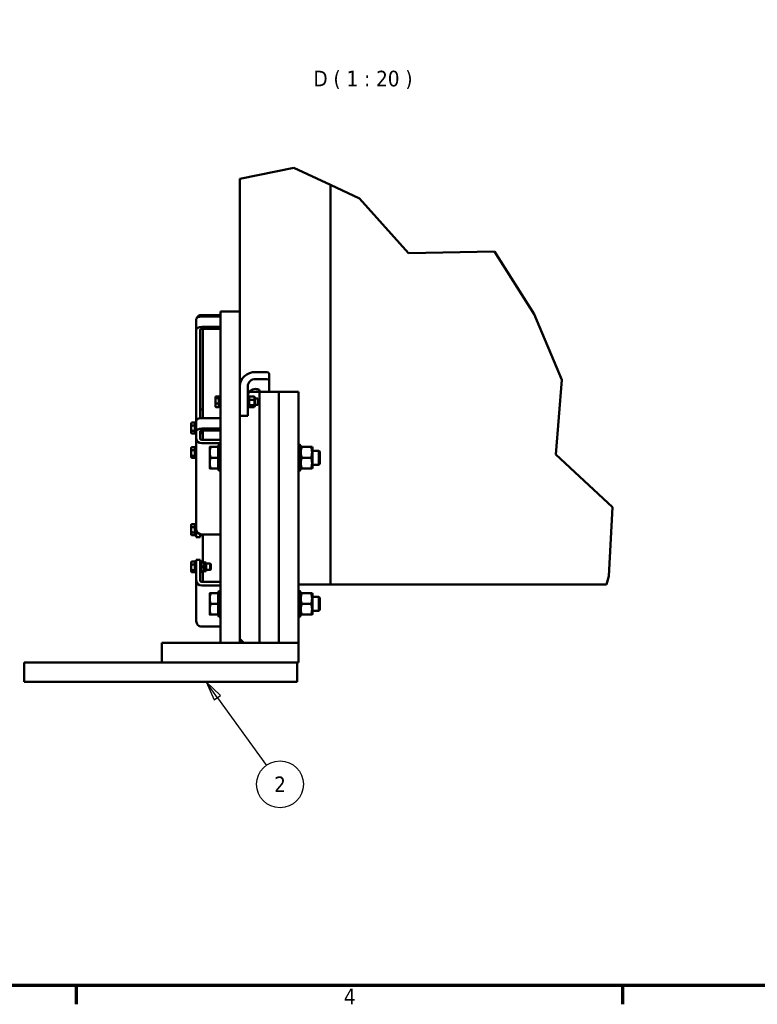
# Model space of a CAD drawing. Header units: millimetres. Extents: x 0 to 63075, y 0 to 44550.
# Tile 17 of 37: x 41507 to 48602, y 1320 to 10791. Entities that reach past the tile are written whole.
import ezdxf

# ---------------------------------------------------------------- set-up
doc = ezdxf.new("R2010")
doc.units = ezdxf.units.MM
doc.header["$LTSCALE"] = 75
for name, color, linetype, lineweight in [('Border (ISO)', 7, 'Continuous', 70), ('Break Line (ISO)', 7, 'Continuous', 50), ('Symbol (ISO)', 7, 'Continuous', 25), ('Visible (ISO)', 7, 'Continuous', 50)]:
    doc.layers.add(name, color=color, linetype=linetype, lineweight=lineweight)
doc.styles.add('Label Text (ISO)', font='tahoma.ttf')

# ---------------------------------------------------------------- blocks, each defined once
blk = doc.blocks.new('Borders Default Border')
at = {"layer": 'Border (ISO)'}
for p, q in [((560.6666564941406, 20), (560.6666564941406, 17.59999990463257)), ((630.7500076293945, 20), (630.7500076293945, 17.59999990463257))]:
    blk.add_line(p, q, dxfattribs=at)
at = {"layer": 'Border (ISO)', "flags": 128}
blk.add_lwpolyline([(20, 20), (20, 574.000015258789), (820.999984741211, 574.000015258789), (820.999984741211, 20), (20, 20)], dxfattribs=at)
at = {"layer": 'Border (ISO)', "insert": (595.0107282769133, 17.59999997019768), "char_height": 2.000000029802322, "attachment_point": 7, "style": 'Label Text (ISO)'}
blk.add_mtext('4', dxfattribs=at)
blk = doc.blocks.new('Balloon2')
at = {"layer": 'Symbol (ISO)'}
for p, q in [((578.7887012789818, 56.9288600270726), (577.3250460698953, 58.95560950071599)), ((579.1940511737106, 57.22159106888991), (577.3250460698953, 58.95560950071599)), ((577.3250460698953, 58.95560950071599), (578.3833513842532, 56.63612898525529)), ((578.3833513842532, 56.63612898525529), (579.1940511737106, 57.22159106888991)), ((578.7887012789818, 56.9288600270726), (585.0623803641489, 48.24158470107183))]:
    blk.add_line(p, q, dxfattribs=at)
at = {"layer": 'Symbol (ISO)', "flags": 128}
blk.add_lwpolyline([(579.1940689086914, 57.22158908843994), (577.3250579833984, 58.9556074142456), (578.3833694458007, 56.63612842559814), (579.1940689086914, 57.22158908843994)], dxfattribs=at)
at = {"layer": 'Symbol (ISO)'}
blk.add_circle((586.8122691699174, 45.81848246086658), 3.000000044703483, dxfattribs=at)
blk.add_solid([(579.1940689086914, 57.22158908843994), (577.3250579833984, 58.9556074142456), (578.3833694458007, 56.63612842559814), (579.1940689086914, 57.22158908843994)], dxfattribs=at)
at = {"layer": 'Symbol (ISO)', "insert": (586.8122691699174, 45.81848246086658), "char_height": 2.000000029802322, "attachment_point": 5, "style": 'Label Text (ISO)'}
blk.add_mtext('2', dxfattribs=at)

msp = doc.modelspace()

# ---------------------------------------------------------------- linework, layer by layer
at = {"layer": 'Break Line (ISO)'}
for p, q in [((44145.40105306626, 9366.028116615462), (43625.68241572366, 9260.190972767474)), ((44495.68241572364, 9201.887869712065), (44145.40105306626, 9366.02811661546)), ((44774.92113262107, 9071.037882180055), (44495.68241572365, 9201.88786971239)), ((45247.3685109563, 8546.979202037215), (44774.9211326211, 9071.037882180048)), ((46073.6722997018, 8562.212049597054), (45247.36851095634, 8546.97920203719)), ((46455.08874298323, 7958.051430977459), (46073.6722997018, 8562.212049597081)), ((46720.87262014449, 7325.694728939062), (46455.08874298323, 7958.051430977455)), ((46664.69727258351, 6607.939788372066), (46720.87262014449, 7325.694728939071)), ((47209.11238440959, 6101.272730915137), (46664.69727258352, 6607.939788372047)), ((47173.33483041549, 5438.9605012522), (47209.11238440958, 6101.27273091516)), ((47151.93913865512, 5357.127612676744), (47173.33483041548, 5438.960501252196))]:
    msp.add_line(p, q, dxfattribs=at)
at = {"layer": 'Visible (ISO)'}
for p, q in [((43625.68241572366, 9260.19097276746), (43625.68241572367, 7984.170712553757)), ((44495.68241572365, 9201.887869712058), (44495.68241572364, 5357.127612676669)), ((44495.68241572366, 5357.127612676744), (44495.68241572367, 9201.887869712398)), ((43438.18241572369, 7909.170712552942), (43438.18241572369, 7984.170712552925)), ((43625.68241572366, 7984.170712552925), (43438.18241572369, 7984.170712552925)), ((43625.68241572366, 7984.170712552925), (43625.68241572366, 7909.170712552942)), ((43205.68241572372, 7910.0675574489), (43205.68241572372, 7809.39210425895)), ((43258.18241572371, 7950.509843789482), (43438.18241572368, 7950.509843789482)), ((43258.18241572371, 7936.317557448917), (43438.18241572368, 7936.317557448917)), ((43438.18241572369, 7909.170712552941), (43438.18241572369, 4796.670712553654)), ((43625.68241572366, 7909.170712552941), (43625.68241572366, 4796.670712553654)), ((43205.68241572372, 7809.39210425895), (43205.68241572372, 6932.541382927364)), ((43243.18241572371, 6957.697147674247), (43243.18241572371, 7809.39210425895)), ((43438.18241572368, 7835.642104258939), (43258.18241572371, 7835.642104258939)), ((43438.18241572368, 7816.892104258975), (43258.18241572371, 7816.892104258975)), ((43269.4324157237, 7802.225208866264), (43269.4324157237, 7815.951161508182)), ((43269.4324157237, 6958.791382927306), (43269.4324157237, 7802.225208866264)), ((43775.68241572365, 7402.04232391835), (43869.43241572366, 7402.04232391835)), ((43869.43241572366, 7334.0692398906), (43775.68241572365, 7334.0692398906)), ((43906.93241572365, 7318.221055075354), (43906.93241572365, 7386.194139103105)), ((43906.93241572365, 7318.221055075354), (43906.93241572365, 7212.7411041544)), ((43700.68241572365, 7096.163445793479), (43700.68241572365, 7266.096155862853)), ((43716.48324820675, 7212.741104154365), (43813.18241572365, 7212.741104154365)), ((43813.18241572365, 7212.741104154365), (43813.18241572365, 7156.491104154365)), ((43813.18241572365, 7156.491104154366), (43813.18241572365, 7212.741104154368)), ((43813.18241572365, 7212.741104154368), (44000.68241572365, 7212.741104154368)), ((44000.68241572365, 7212.741104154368), (44000.68241572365, 7156.491104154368)), ((44000.68241572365, 7156.491104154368), (44000.68241572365, 7212.741104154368)), ((44000.68241572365, 7212.741104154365), (44188.18241572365, 7212.741104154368)), ((44188.18241572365, 7212.741104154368), (44188.18241572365, 7156.491104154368)), ((43389.4320407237, 7161.591975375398), (43391.11729875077, 7164.510927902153)), ((43389.4320407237, 7161.591975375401), (43389.4320407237, 7158.850828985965)), ((43389.4320407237, 7158.850828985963), (43389.4320407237, 7124.327673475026)), ((43389.4320407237, 7124.327673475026), (43389.4320407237, 7082.068819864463)), ((43423.9320407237, 7167.77998145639), (43393.45127861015, 7167.77998145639)), ((43423.9320407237, 7149.921676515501), (43393.45127861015, 7149.921676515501)), ((43423.9320407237, 7167.77998145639), (43423.9320407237, 7149.921676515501)), ((43423.9320407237, 7158.760725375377), (43426.93241572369, 7158.760725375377)), ((43423.9320407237, 7149.921676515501), (43423.9320407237, 7098.733670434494)), ((43426.93241572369, 7170.029475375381), (43429.7449157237, 7172.841975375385)), ((43426.93241572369, 7063.154475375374), (43426.93241572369, 7170.029475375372)), ((43429.7449157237, 7172.841975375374), (43429.7449157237, 7060.341975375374)), ((43429.7449157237, 7172.841975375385), (43438.18241572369, 7172.841975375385)), ((43709.11991572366, 7172.841975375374), (43700.68241572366, 7172.841975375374)), ((43709.11991572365, 7060.341975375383), (43709.11991572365, 7172.841975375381)), ((43711.93241572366, 7170.029475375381), (43709.11991572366, 7172.841975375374)), ((43711.93241572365, 7170.029475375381), (43711.93241572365, 7063.154475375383)), ((43711.93241572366, 7158.779475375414), (43715.22233509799, 7164.47778288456)), ((43717.57545124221, 7167.762951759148), (43761.78938020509, 7167.762951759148)), ((43717.57545124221, 7134.357720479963), (43761.78938020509, 7134.357720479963)), ((43767.43241572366, 7158.779475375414), (43764.14249634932, 7164.47778288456)), ((43767.43241572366, 7074.404475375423), (43767.43241572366, 7158.779475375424)), ((43767.43241572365, 7146.591975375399), (43797.3311657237, 7146.591975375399)), ((43797.3311657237, 7086.5919753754), (43797.3311657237, 7146.5919753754)), ((43801.9324157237, 7141.991100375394), (43797.3311657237, 7146.591975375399)), ((43801.9324157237, 7141.991100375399), (43801.9324157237, 7091.192850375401)), ((43813.18241572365, 7156.491104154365), (43813.18241572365, 4796.670712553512)), ((43813.18241572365, 4796.670712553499), (43813.18241572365, 7156.491104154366)), ((44000.68241572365, 7156.491104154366), (44000.68241572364, 4796.670712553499)), ((44000.68241572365, 4796.670712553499), (44000.68241572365, 7156.491104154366)), ((44188.18241572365, 7156.491104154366), (44188.18241572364, 4796.670712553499)), ((43258.18241572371, 7042.408891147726), (43269.43241572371, 7042.408891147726)), ((43389.4320407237, 7082.068819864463), (43389.4320407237, 7071.591975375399)), ((43389.4320407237, 7071.591975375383), (43391.11729875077, 7068.673022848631)), ((43423.9320407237, 7098.733670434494), (43393.45127861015, 7098.733670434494)), ((43423.9320407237, 7065.403969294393), (43393.45127861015, 7065.403969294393)), ((43423.9320407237, 7098.733670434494), (43423.9320407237, 7065.403969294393)), ((43423.9320407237, 7074.423225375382), (43426.93241572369, 7074.423225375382)), ((43426.93241572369, 7063.154475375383), (43429.7449157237, 7060.341975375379)), ((43429.7449157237, 7060.341975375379), (43438.18241572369, 7060.341975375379)), ((43700.68241572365, 7096.163445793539), (43700.68241572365, 7046.328718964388)), ((43709.11991572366, 7060.341975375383), (43700.68241572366, 7060.341975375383)), ((43700.68241572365, 7046.328718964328), (43700.68241572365, 6982.935979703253)), ((43711.93241572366, 7063.154475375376), (43709.11991572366, 7060.341975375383)), ((43711.93241572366, 7074.404475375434), (43715.22233509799, 7068.706167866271)), ((43717.57545124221, 7083.186744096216), (43761.78938020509, 7083.186744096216)), ((43717.57545124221, 7065.420998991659), (43761.78938020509, 7065.420998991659)), ((43767.43241572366, 7074.404475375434), (43764.14249634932, 7068.706167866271)), ((43767.43241572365, 7086.591975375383), (43797.3311657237, 7086.591975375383)), ((43801.9324157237, 7091.19285037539), (43797.3311657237, 7086.591975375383)), ((43156.93204072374, 6908.167330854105), (43160.70023888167, 6914.694041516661)), ((43191.43204072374, 6915.123159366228), (43160.95127861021, 6915.123159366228)), ((43191.43204072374, 6915.123159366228), (43191.43204072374, 6888.478977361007)), ((43194.43241572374, 6916.604830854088), (43197.24491572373, 6919.41733085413)), ((43194.43241572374, 6809.729830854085), (43194.43241572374, 6916.604830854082)), ((43197.24491572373, 6919.417330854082), (43197.24491572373, 6806.917330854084)), ((43197.24491572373, 6919.41733085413), (43205.68241572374, 6919.41733085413)), ((43205.6824157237, 6932.541382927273), (43205.6824157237, 6831.865929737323)), ((43258.1824157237, 6958.791382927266), (43438.18241572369, 6958.791382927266)), ((43700.68241572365, 6979.422521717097), (43625.68241572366, 6979.422521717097)), ((43700.68241572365, 6982.935979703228), (43700.68241572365, 6979.422521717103)), ((43156.93204072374, 6908.167330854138), (43156.93204072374, 6901.801068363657)), ((43156.93204072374, 6901.801068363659), (43156.93204072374, 6862.501063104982)), ((43156.93204072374, 6862.501063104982), (43156.93204072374, 6823.867325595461)), ((43156.93204072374, 6823.867325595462), (43156.93204072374, 6818.167330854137)), ((43191.43204072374, 6888.478977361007), (43160.95127861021, 6888.478977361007)), ((43191.43204072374, 6836.523148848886), (43160.95127861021, 6836.523148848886)), ((43191.43204072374, 6905.336080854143), (43194.43241572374, 6905.336080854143)), ((43191.43204072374, 6888.478977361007), (43191.43204072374, 6836.523148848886)), ((43191.43204072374, 6836.523148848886), (43191.43204072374, 6811.211502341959)), ((43191.43204072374, 6820.998580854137), (43194.43241572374, 6820.998580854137)), ((43205.6824157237, 6803.740929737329), (43205.6824157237, 6831.865929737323)), ((43243.1824157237, 6831.865929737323), (43243.1824157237, 6803.740929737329)), ((43251.61991572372, 6806.917330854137), (43251.61991572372, 6838.610067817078)), ((43254.43241572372, 6839.127773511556), (43254.43241572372, 6809.729830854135)), ((43254.43241572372, 6820.979830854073), (43256.06388149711, 6818.154049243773)), ((43438.18241572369, 6858.115929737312), (43258.1824157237, 6858.115929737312)), ((43438.18241572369, 6839.365929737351), (43258.1824157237, 6839.365929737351)), ((43269.4324157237, 6748.899596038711), (43269.4324157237, 6839.365929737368)), ((43156.93204072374, 6818.167330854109), (43160.70023888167, 6811.640620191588)), ((43191.43204072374, 6811.211502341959), (43160.95127861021, 6811.211502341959)), ((43194.43241572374, 6809.729830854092), (43197.24491572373, 6806.917330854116)), ((43197.24491572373, 6806.917330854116), (43205.68241572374, 6806.917330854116)), ((43205.6824157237, 6803.74092973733), (43205.6824157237, 6778.127953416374)), ((43205.6824157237, 6761.889977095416), (43205.6824157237, 6778.127953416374)), ((43205.6824157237, 5886.264977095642), (43205.6824157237, 6761.889977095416)), ((43251.61991572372, 6806.917330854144), (43243.18241572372, 6806.917330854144)), ((43243.1824157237, 6778.127953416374), (43243.1824157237, 6803.74092973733)), ((43243.1824157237, 6778.127953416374), (43243.1824157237, 6761.889977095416)), ((43254.43241572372, 6809.729830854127), (43251.61991572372, 6806.917330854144)), ((43258.1824157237, 6748.899596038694), (43438.18241572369, 6748.899596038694)), ((43260.07545124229, 6817.549520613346), (43269.4324157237, 6817.549520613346)), ((43156.9320407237, 6673.975132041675), (43159.07258887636, 6677.682670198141)), ((43156.9320407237, 6673.975132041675), (43156.9320407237, 6664.675881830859)), ((43156.9320407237, 6664.675881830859), (43156.9320407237, 6623.101208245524)), ((43191.4320407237, 6680.49208095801), (43160.95127861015, 6680.49208095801)), ((43191.4320407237, 6648.859682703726), (43160.95127861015, 6648.859682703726)), ((43191.4320407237, 6680.49208095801), (43191.4320407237, 6648.859682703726)), ((43191.4320407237, 6671.143882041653), (43194.43241572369, 6671.143882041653)), ((43191.4320407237, 6648.859682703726), (43191.4320407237, 6597.342733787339)), ((43194.43241572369, 6682.412632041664), (43197.24491572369, 6685.225132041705)), ((43194.43241572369, 6575.5376320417), (43194.43241572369, 6682.4126320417)), ((43197.24491572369, 6685.2251320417), (43197.24491572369, 6572.7251320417)), ((43197.24491572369, 6685.225132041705), (43205.68241572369, 6685.225132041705)), ((43438.18241572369, 6716.423643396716), (43258.1824157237, 6716.423643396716)), ((43335.0570407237, 6681.045712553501), (43335.0570407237, 6629.483212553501)), ((43416.4320407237, 6681.045712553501), (43344.26779421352, 6681.045712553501)), ((43416.4320407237, 6681.045712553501), (43416.4320407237, 6577.920712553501)), ((43416.4320407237, 6673.751962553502), (43419.4324157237, 6673.751962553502)), ((43419.4324157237, 6696.983212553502), (43424.1199157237, 6701.6707125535)), ((43419.4324157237, 6458.858212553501), (43419.4324157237, 6696.983212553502)), ((43424.1199157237, 6701.6707125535), (43424.1199157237, 6454.170712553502)), ((43424.1199157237, 6701.6707125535), (43438.18241572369, 6701.6707125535)), ((44202.24491572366, 6701.6707125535), (44188.18241572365, 6701.6707125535)), ((44202.24491572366, 6454.170712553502), (44202.24491572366, 6701.6707125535)), ((44206.93241572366, 6696.983212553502), (44202.24491572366, 6701.6707125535)), ((44206.93241572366, 6696.983212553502), (44206.93241572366, 6458.858212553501)), ((44206.93241572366, 6673.733212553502), (44211.15428956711, 6681.045712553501)), ((44220.36504305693, 6681.045712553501), (44309.74978839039, 6681.045712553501)), ((44323.18241572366, 6673.733212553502), (44318.96054188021, 6681.045712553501)), ((44323.18241572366, 6482.1082125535), (44323.18241572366, 6673.733212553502)), ((44323.18241572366, 6645.420712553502), (44385.2302907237, 6645.420712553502)), ((44385.2302907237, 6510.420712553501), (44385.2302907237, 6645.420712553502)), ((44394.4324157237, 6636.218962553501), (44385.2302907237, 6645.420712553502)), ((44394.4324157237, 6636.218962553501), (44394.4324157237, 6519.622462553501)), ((43156.9320407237, 6623.101208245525), (43156.9320407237, 6587.40045845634)), ((43156.9320407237, 6587.40045845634), (43156.9320407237, 6583.975132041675)), ((43156.93204072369, 6583.975132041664), (43159.07258887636, 6580.267593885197)), ((43191.4320407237, 6597.342733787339), (43160.95127861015, 6597.342733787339)), ((43191.4320407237, 6577.458183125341), (43160.95127861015, 6577.458183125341)), ((43191.4320407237, 6597.342733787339), (43191.4320407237, 6577.458183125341)), ((43191.4320407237, 6586.806382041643), (43194.43241572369, 6586.806382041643)), ((43194.43241572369, 6575.537632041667), (43197.24491572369, 6572.725132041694)), ((43197.24491572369, 6572.725132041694), (43205.68241572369, 6572.725132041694)), ((43335.0570407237, 6629.483212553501), (43335.0570407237, 6526.358212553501)), ((43416.4320407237, 6577.920712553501), (43344.26779421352, 6577.920712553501)), ((43416.4320407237, 6577.920712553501), (43416.4320407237, 6474.795712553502)), ((44220.36504305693, 6577.920712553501), (44309.74978839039, 6577.920712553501)), ((43335.0570407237, 6526.358212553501), (43335.0570407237, 6474.795712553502)), ((43416.4320407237, 6474.795712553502), (43344.26779421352, 6474.795712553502)), ((43416.4320407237, 6482.089462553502), (43419.4324157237, 6482.089462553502)), ((43419.4324157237, 6458.858212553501), (43424.1199157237, 6454.170712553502)), ((43424.1199157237, 6454.170712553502), (43438.18241572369, 6454.170712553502)), ((44202.24491572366, 6454.170712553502), (44188.18241572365, 6454.170712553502)), ((44206.93241572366, 6458.858212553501), (44202.24491572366, 6454.170712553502)), ((44206.93241572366, 6482.1082125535), (44211.15428956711, 6474.795712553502)), ((44220.36504305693, 6474.795712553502), (44309.74978839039, 6474.795712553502)), ((44323.18241572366, 6482.1082125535), (44318.96054188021, 6474.795712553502)), ((44323.18241572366, 6510.420712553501), (44385.2302907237, 6510.420712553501)), ((44394.4324157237, 6519.622462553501), (44385.2302907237, 6510.420712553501)), ((43156.93204072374, 5930.641156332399), (43160.70023888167, 5937.167866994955)), ((43156.93204072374, 5930.641156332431), (43156.93204072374, 5924.274893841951)), ((43156.93204072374, 5924.274893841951), (43156.93204072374, 5884.974888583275)), ((43156.93204072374, 5884.974888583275), (43156.93204072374, 5846.341151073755)), ((43191.43204072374, 5937.596984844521), (43160.95127861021, 5937.596984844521)), ((43191.43204072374, 5910.952802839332), (43160.95127861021, 5910.952802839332)), ((43191.43204072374, 5937.596984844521), (43191.43204072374, 5910.952802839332)), ((43191.43204072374, 5927.809906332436), (43194.43241572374, 5927.809906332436)), ((43191.43204072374, 5910.952802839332), (43191.43204072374, 5858.996974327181)), ((43194.43241572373, 5939.078656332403), (43197.24491572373, 5941.891156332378)), ((43194.43241572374, 5832.203656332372), (43194.43241572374, 5939.078656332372)), ((43197.24491572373, 5941.891156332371), (43197.24491572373, 5829.391156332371)), ((43197.24491572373, 5941.891156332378), (43205.68241572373, 5941.891156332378)), ((43205.6824157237, 5815.615929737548), (43205.6824157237, 5886.264977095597)), ((43156.93204072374, 5846.341151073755), (43156.93204072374, 5840.641156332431)), ((43156.93204072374, 5840.641156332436), (43160.70023888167, 5834.114445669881)), ((43191.43204072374, 5858.996974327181), (43160.95127861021, 5858.996974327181)), ((43191.43204072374, 5833.685327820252), (43160.95127861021, 5833.685327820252)), ((43191.43204072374, 5858.996974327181), (43191.43204072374, 5833.685327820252)), ((43191.43204072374, 5843.4724063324), (43194.43241572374, 5843.4724063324)), ((43194.43241572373, 5832.203656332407), (43197.24491572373, 5829.391156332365)), ((43197.24491572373, 5829.391156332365), (43205.68241572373, 5829.391156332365)), ((43205.6824157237, 5813.103906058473), (43205.6824157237, 5815.615929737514)), ((43205.6824157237, 5813.103906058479), (43243.1824157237, 5813.103906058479)), ((43243.1824157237, 5842.693914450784), (43243.1824157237, 5815.615929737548)), ((43251.61991572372, 5829.391156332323), (43243.18241572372, 5829.391156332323)), ((43243.1824157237, 5815.615929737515), (43243.1824157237, 5813.103906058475)), ((43251.61991572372, 5829.391156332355), (43251.61991572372, 5841.155247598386)), ((43254.43241572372, 5832.203656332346), (43251.61991572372, 5829.391156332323)), ((43254.43241572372, 5840.91477726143), (43254.43241572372, 5832.203656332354)), ((43258.1824157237, 5840.798643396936), (43438.18241572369, 5840.798643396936)), ((43269.43241572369, 5574.77273165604), (43269.43241572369, 5840.798643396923)), ((43205.6824157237, 5580.596022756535), (43205.6824157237, 5595.128190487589)), ((43205.6824157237, 5595.128190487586), (43243.1824157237, 5595.128190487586)), ((43243.1824157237, 5595.128190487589), (43243.1824157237, 5580.596022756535)), ((43156.93204072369, 5574.154921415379), (43159.07258887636, 5577.862459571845)), ((43156.93204072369, 5574.154921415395), (43156.93204072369, 5564.855671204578)), ((43156.93204072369, 5564.855671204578), (43156.93204072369, 5523.280997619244)), ((43156.93204072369, 5523.280997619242), (43156.93204072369, 5487.580247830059)), ((43191.4320407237, 5580.671870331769), (43160.95127861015, 5580.671870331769)), ((43191.4320407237, 5549.039472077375), (43160.95127861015, 5549.039472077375)), ((43191.4320407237, 5497.522523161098), (43160.95127861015, 5497.522523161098)), ((43191.4320407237, 5580.671870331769), (43191.4320407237, 5549.039472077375)), ((43191.4320407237, 5571.323671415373), (43194.43241572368, 5571.323671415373)), ((43191.4320407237, 5549.039472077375), (43191.4320407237, 5497.522523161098)), ((43191.4320407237, 5497.522523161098), (43191.4320407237, 5477.637972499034)), ((43194.43241572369, 5582.592421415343), (43197.24491572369, 5585.404921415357)), ((43194.43241572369, 5475.717421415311), (43194.43241572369, 5582.592421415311)), ((43197.24491572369, 5585.404921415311), (43197.24491572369, 5472.904921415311)), ((43197.24491572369, 5585.404921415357), (43205.68241572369, 5585.404921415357)), ((43205.6824157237, 5503.864380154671), (43205.6824157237, 5580.596022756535)), ((43205.6824157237, 5481.377109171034), (43205.6824157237, 5503.864380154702)), ((43251.6199157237, 5585.404921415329), (43243.1824157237, 5585.404921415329)), ((43243.1824157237, 5503.864380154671), (43243.1824157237, 5580.596022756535)), ((43243.1824157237, 5503.864380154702), (43243.1824157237, 5481.377109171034)), ((43251.6199157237, 5472.904921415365), (43251.6199157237, 5585.404921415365)), ((43254.4324157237, 5582.592421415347), (43251.6199157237, 5585.404921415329)), ((43254.4324157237, 5582.592421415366), (43254.4324157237, 5475.717421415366)), ((43254.4324157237, 5571.34242141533), (43256.0638814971, 5574.168203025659)), ((43260.07545124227, 5574.772731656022), (43276.61438020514, 5574.772731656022)), ((43260.07545124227, 5573.510555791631), (43276.61438020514, 5573.510555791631)), ((43260.07545124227, 5527.892745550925), (43276.61438020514, 5527.892745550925)), ((43282.25741572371, 5571.34242141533), (43280.62594995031, 5574.168203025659)), ((43282.2574157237, 5571.342421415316), (43282.2574157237, 5486.967421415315)), ((43282.25741572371, 5571.34242141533), (43301.0074157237, 5571.34242141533)), ((43301.0074157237, 5571.342421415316), (43301.0074157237, 5486.967421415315)), ((43301.00741572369, 5559.154921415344), (43339.83116572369, 5559.154921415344)), ((43301.00741572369, 5499.15492141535), (43339.83116572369, 5499.15492141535)), ((43339.83116572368, 5499.154921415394), (43339.83116572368, 5559.154921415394)), ((43344.43241572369, 5554.554046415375), (43339.83116572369, 5559.154921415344)), ((43344.43241572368, 5503.755796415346), (43339.83116572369, 5499.15492141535)), ((43344.43241572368, 5554.554046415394), (43344.43241572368, 5503.755796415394)), ((43156.93204072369, 5487.580247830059), (43156.93204072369, 5484.154921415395)), ((43156.93204072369, 5484.154921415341), (43159.07258887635, 5480.447383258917)), ((43191.4320407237, 5477.637972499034), (43160.95127861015, 5477.637972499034)), ((43191.4320407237, 5486.98617141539), (43194.43241572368, 5486.98617141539)), ((43194.43241572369, 5475.717421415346), (43197.24491572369, 5472.904921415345)), ((43197.24491572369, 5472.904921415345), (43205.68241572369, 5472.904921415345)), ((43205.6824157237, 5439.198786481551), (43205.6824157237, 5481.377109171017)), ((43205.6824157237, 5439.198786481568), (43205.6824157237, 5416.711515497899)), ((43205.6824157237, 5398.44207678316), (43205.6824157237, 5416.711515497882)), ((43243.1824157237, 5481.377109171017), (43243.1824157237, 5439.198786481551)), ((43251.6199157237, 5472.904921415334), (43243.1824157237, 5472.904921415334)), ((43243.1824157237, 5416.711515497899), (43243.1824157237, 5439.198786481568)), ((43243.1824157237, 5416.711515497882), (43243.1824157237, 5398.44207678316)), ((43254.4324157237, 5475.717421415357), (43251.6199157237, 5472.904921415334)), ((43254.4324157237, 5486.967421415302), (43256.0638814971, 5484.141639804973)), ((43260.07545124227, 5483.53711117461), (43276.61438020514, 5483.53711117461)), ((43269.43241572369, 5383.826525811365), (43269.43241572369, 5483.537111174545)), ((43282.25741572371, 5486.967421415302), (43280.62594995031, 5484.141639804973)), ((43282.25741572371, 5486.967421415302), (43301.0074157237, 5486.967421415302)), ((43205.6824157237, 5004.496542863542), (43205.6824157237, 5398.44207678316)), ((43258.1824157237, 5383.82652581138), (43438.18241572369, 5383.82652581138)), ((43438.18241572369, 5347.287648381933), (43258.1824157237, 5347.287648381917)), ((44495.68241572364, 5357.127612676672), (44188.18241572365, 5357.127612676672)), ((44495.68241572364, 5357.127612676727), (47151.93913865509, 5357.127612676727)), ((43335.0570407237, 5274.795712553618), (43335.0570407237, 5223.233212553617)), ((43335.0570407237, 5223.233212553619), (43335.0570407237, 5120.108212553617)), ((43416.4320407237, 5274.795712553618), (43344.26779421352, 5274.795712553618)), ((43416.4320407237, 5274.795712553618), (43416.4320407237, 5171.670712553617)), ((43416.4320407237, 5267.501962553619), (43419.43241572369, 5267.501962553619)), ((43419.43241572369, 5290.733212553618), (43424.1199157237, 5295.420712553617)), ((43419.4324157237, 5052.608212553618), (43419.4324157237, 5290.733212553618)), ((43424.1199157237, 5295.420712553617), (43424.1199157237, 5047.920712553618)), ((43424.1199157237, 5295.420712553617), (43438.18241572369, 5295.420712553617)), ((44202.24491572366, 5295.4207125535), (44188.18241572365, 5295.4207125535)), ((44202.24491572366, 5047.920712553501), (44202.24491572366, 5295.4207125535)), ((44206.93241572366, 5290.733212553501), (44202.24491572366, 5295.4207125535)), ((44206.93241572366, 5290.733212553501), (44206.93241572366, 5052.6082125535)), ((44206.93241572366, 5267.4832125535), (44211.15428956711, 5274.7957125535)), ((44220.36504305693, 5274.7957125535), (44309.74978839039, 5274.7957125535)), ((44323.18241572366, 5267.4832125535), (44318.96054188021, 5274.7957125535)), ((44323.18241572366, 5075.858212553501), (44323.18241572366, 5267.4832125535)), ((44323.18241572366, 5239.170712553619), (44385.2302907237, 5239.170712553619)), ((44385.2302907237, 5104.170712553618), (44385.2302907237, 5239.170712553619)), ((44394.4324157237, 5229.968962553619), (44385.2302907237, 5239.170712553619)), ((44394.4324157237, 5229.968962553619), (44394.4324157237, 5113.372462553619)), ((43335.0570407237, 5120.108212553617), (43335.0570407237, 5068.545712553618)), ((43416.4320407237, 5171.670712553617), (43344.26779421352, 5171.670712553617)), ((43416.4320407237, 5171.670712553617), (43416.4320407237, 5068.545712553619)), ((44220.36504305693, 5171.6707125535), (44309.74978839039, 5171.6707125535)), ((43416.4320407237, 5068.545712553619), (43344.26779421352, 5068.545712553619)), ((43416.4320407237, 5075.839462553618), (43419.43241572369, 5075.839462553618)), ((43419.43241572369, 5052.608212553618), (43424.1199157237, 5047.920712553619)), ((43424.1199157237, 5047.920712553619), (43438.18241572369, 5047.920712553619)), ((44202.24491572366, 5047.920712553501), (44188.18241572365, 5047.920712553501)), ((44206.93241572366, 5052.608212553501), (44202.24491572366, 5047.920712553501)), ((44206.93241572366, 5075.858212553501), (44211.15428956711, 5068.5457125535)), ((44220.36504305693, 5068.5457125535), (44309.74978839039, 5068.5457125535)), ((44323.18241572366, 5075.858212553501), (44318.96054188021, 5068.5457125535)), ((44323.18241572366, 5104.170712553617), (44385.2302907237, 5104.170712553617)), ((44394.4324157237, 5113.372462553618), (44385.2302907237, 5104.170712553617)), ((43258.1824157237, 4953.342114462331), (43438.18241572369, 4953.342114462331)), ((43663.18241572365, 4796.670712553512), (43625.68241572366, 4834.170712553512)), ((42875.68241572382, 4609.1707125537), (42875.68241572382, 4796.670712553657)), ((42875.68241572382, 4796.670712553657), (42950.68241572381, 4796.670712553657)), ((44113.18241572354, 4796.670712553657), (42950.68241572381, 4796.670712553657)), ((43625.68241572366, 4796.670712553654), (43438.18241572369, 4796.670712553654)), ((44113.18241572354, 4796.670712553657), (44188.18241572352, 4796.670712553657)), ((44188.18241572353, 4609.1707125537), (44188.18241572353, 4796.670712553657)), ((41550.81524013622, 4609.1707125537), (41550.81524013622, 4421.6707125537)), ((44175.81524013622, 4609.170712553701), (41550.81524013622, 4609.1707125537)), ((44175.81524013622, 4609.170712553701), (44188.18241572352, 4609.170712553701)), ((44175.81524013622, 4609.170712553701), (44175.81524013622, 4421.670712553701)), ((44175.81524013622, 4421.670712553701), (41550.81524013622, 4421.6707125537))]:
    msp.add_line(p, q, dxfattribs=at)
for centre, major_axis, ratio, start_param, end_param in [((43258.18241572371, 7910.0675574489), (-52.49999999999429, -9.26e-14), 0.4999999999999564, 4.712388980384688, 6.283185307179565), ((43258.18241572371, 7905.043510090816), (-52.49999999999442, -1.56e-14), 0.8660254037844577, 4.712388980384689, 6.018664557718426), ((43258.18241572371, 7809.39210425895), (-52.49999999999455, -1.381e-13), 0.4999999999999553, 4.712388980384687, 6.283185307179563), ((43258.18241572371, 7809.39210425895), (-14.99999999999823, -4.19e-14), 0.4999999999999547, 4.712388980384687, 6.283185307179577), ((43250.6824157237, 7783.475208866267), (36.22221848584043, 36.22221848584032), 0.2679491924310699, 0.7327944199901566, 0.7853981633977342), ((43456.9324157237, 7783.475208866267), (-36.22221848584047, 36.22221848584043), 0.267949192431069, 5.497787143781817, 5.55039088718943), ((43775.68241572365, 7266.096155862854), (-150.0000000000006, -6.1e-14), 0.9063077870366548, 4.712388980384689, 6.283185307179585), ((43869.43241572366, 7386.194139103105), (37.4999999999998, -2.13e-13), 0.4226182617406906, 1.644e-13, 1.570796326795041), ((43775.68241572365, 7266.096155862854), (-75.00000000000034, 2.09e-14), 0.906307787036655, 4.712388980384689, 6.283185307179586), ((43869.43241572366, 7318.221055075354), (37.49999999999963, 1.67e-13), 0.4226182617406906, 0, 1.570796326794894), ((43775.68241572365, 7171.007046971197), (-75.00000000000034, 2.57e-14), 0.9063077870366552, 4.712388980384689, 6.256187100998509), ((43775.68241572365, 7223.1319461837), (37.50000000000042, -1.95e-14), 0.4226182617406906, 5.568143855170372, 7.853981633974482), ((43258.18241572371, 7029.418510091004), (-14.99999999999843, 6e-14), 0.8660254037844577, 4.712388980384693, 6.283185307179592), ((43258.1824157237, 6932.541382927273), (-52.49999999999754, -4.59e-14), 0.4999999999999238, 4.712388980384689, 6.283185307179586), ((43258.1824157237, 6831.865929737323), (-52.49999999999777, -2.726e-13), 0.4999999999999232, 4.712388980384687, 6.283185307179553), ((43258.1824157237, 6831.865929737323), (-14.99999999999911, -4.61e-14), 0.4999999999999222, 4.712388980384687, 6.283185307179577), ((43258.1824157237, 6761.889977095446), (-52.4999999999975, -7.48e-14), 0.8660254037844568, 0, 1.570796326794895), ((43258.1824157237, 6761.889977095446), (-14.99999999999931, -6.98e-14), 0.8660254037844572, 0, 1.570796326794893), ((43258.1824157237, 5886.264977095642), (-52.49999999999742, 1.18e-14), 0.8660254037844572, 4e-16, 1.570796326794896), ((43258.1824157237, 5398.442076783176), (-52.4999999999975, -8.2e-14), 0.9743700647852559, 0, 1.570796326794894), ((43258.1824157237, 5398.442076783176), (-14.99999999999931, -7.79e-14), 0.9743700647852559, 0, 1.570796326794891), ((43258.1824157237, 5004.496542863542), (-52.49999999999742, 1.54e-14), 0.9743700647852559, 3e-16, 1.570796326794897)]:
    msp.add_ellipse(centre, major_axis=major_axis, ratio=ratio, start_param=start_param, end_param=end_param, dxfattribs=at)
for points, weights in [([(43393.45127861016, 7167.77998145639), (43389.4320407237, 7162.994863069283), (43389.4320407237, 7158.850828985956)], [1, 1.037954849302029, 1]), ([(43389.4320407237, 7158.850828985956), (43389.4320407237, 7154.706794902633), (43393.45127861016, 7149.921676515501)], [1, 1.037954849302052, 1]), ([(43393.45127861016, 7149.921676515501), (43389.4320407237, 7136.205891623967), (43389.4320407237, 7124.327673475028)], [1, 1.037954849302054, 1]), ([(43389.4320407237, 7124.327673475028), (43389.4320407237, 7112.449455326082), (43393.45127861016, 7098.733670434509)], [1, 1.03795484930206, 1]), ([(43717.57545124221, 7167.762951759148), (43710.07545124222, 7151.060336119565), (43717.57545124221, 7134.35772047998)], [1, 1.154700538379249, 1]), ([(43717.57545124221, 7134.35772047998), (43710.07545124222, 7108.772232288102), (43717.57545124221, 7083.186744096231)], [1, 1.154700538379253, 1]), ([(43715.22233509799, 7164.47778288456), (43716.13197064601, 7166.053317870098), (43717.57545124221, 7167.762951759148)], [1.043878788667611, 1.026467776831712, 1]), ([(43761.78938020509, 7134.35772047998), (43769.28938020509, 7151.060336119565), (43761.78938020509, 7167.762951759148)], [1, 1.154700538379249, 1]), ([(43761.78938020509, 7167.762951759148), (43763.23286080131, 7166.053317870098), (43764.14249634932, 7164.47778288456)], [1, 1.026467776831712, 1.043878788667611]), ([(43761.78938020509, 7083.186744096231), (43769.28938020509, 7108.7722322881), (43761.78938020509, 7134.35772047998)], [1, 1.154700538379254, 1]), ([(43393.45127861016, 7098.733670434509), (43389.4320407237, 7089.803003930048), (43389.4320407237, 7082.068819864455)], [1, 1.037954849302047, 1]), ([(43389.4320407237, 7082.068819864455), (43389.4320407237, 7074.334635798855), (43393.45127861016, 7065.403969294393)], [1, 1.037954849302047, 1]), ([(43393.45127861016, 7065.403969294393), (43392.02279804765, 7067.104652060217), (43391.11729875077, 7068.673022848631)], [1, 1.013167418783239, 1.017198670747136]), ([(43717.57545124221, 7083.186744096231), (43710.07545124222, 7074.303871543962), (43717.57545124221, 7065.420998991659)], [1, 1.154700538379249, 1]), ([(43761.78938020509, 7065.420998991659), (43769.28938020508, 7074.303871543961), (43761.78938020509, 7083.186744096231)], [1, 1.154700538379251, 1]), ([(43160.95127861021, 6915.123159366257), (43156.93204072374, 6907.983872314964), (43156.93204072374, 6901.801068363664)], [1, 1.037954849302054, 1]), ([(43160.70023888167, 6914.694041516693), (43160.82359406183, 6914.907698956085), (43160.95127861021, 6915.123159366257)], [1.002254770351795, 1.001163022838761, 1]), ([(43156.93204072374, 6901.801068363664), (43156.93204072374, 6895.618264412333), (43160.95127861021, 6888.478977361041)], [1, 1.03795484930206, 1]), ([(43160.95127861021, 6888.478977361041), (43156.93204072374, 6874.557455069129), (43156.93204072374, 6862.501063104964)], [1, 1.037954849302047, 1]), ([(43156.93204072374, 6862.501063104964), (43156.93204072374, 6850.444671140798), (43160.95127861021, 6836.523148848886)], [1, 1.037954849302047, 1]), ([(43160.95127861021, 6836.523148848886), (43156.93204072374, 6829.740913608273), (43156.93204072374, 6823.867325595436)], [1, 1.037954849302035, 1]), ([(43156.93204072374, 6823.867325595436), (43156.93204072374, 6817.993737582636), (43160.95127861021, 6811.211502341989)], [1, 1.03795484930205, 1]), ([(43256.0578946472, 6839.290322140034), (43256.13553108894, 6829.200031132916), (43260.07545124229, 6817.549520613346)], [1.077315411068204, 1.075708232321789, 1]), ([(43260.07545124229, 6817.549520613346), (43256.22589007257, 6817.873442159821), (43256.06388149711, 6818.154049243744)], [1, 1.073843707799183, 1.077191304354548]), ([(43160.95127861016, 6680.49208095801), (43156.9320407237, 6672.016205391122), (43156.9320407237, 6664.675881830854)], [1, 1.037954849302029, 1]), ([(43156.9320407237, 6664.675881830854), (43156.9320407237, 6657.335558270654), (43160.95127861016, 6648.859682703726)], [1, 1.037954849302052, 1]), ([(43160.95127861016, 6648.859682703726), (43156.93204072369, 6635.055757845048), (43156.9320407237, 6623.101208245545)], [1, 1.037954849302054, 1]), ([(43159.07258887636, 6677.682670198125), (43159.85738124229, 6679.041970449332), (43160.95127861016, 6680.49208095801)], [1.014779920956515, 1.010052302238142, 1]), ([(43335.0570407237, 6681.045712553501), (43335.05704072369, 6681.045712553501), (43344.26779421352, 6681.045712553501)], [1, 1.037954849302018, 1]), ([(43344.26779421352, 6681.045712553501), (43335.0570407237, 6653.413452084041), (43335.0570407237, 6629.483212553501)], [1, 1.03795484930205, 1]), ([(44211.15428956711, 6681.045712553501), (44211.15428956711, 6681.045712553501), (44220.36504305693, 6681.045712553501)], [1.077350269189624, 1.077350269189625, 1]), ([(44220.36504305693, 6681.045712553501), (44203.17754305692, 6629.483212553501), (44220.36504305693, 6577.920712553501)], [1, 1.154700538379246, 1]), ([(44309.74978839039, 6577.920712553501), (44326.93728839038, 6629.483212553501), (44309.74978839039, 6681.045712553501)], [1, 1.154700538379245, 1]), ([(44309.74978839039, 6681.045712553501), (44318.96054188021, 6681.045712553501), (44318.96054188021, 6681.045712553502)], [1, 1.077350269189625, 1.077350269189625]), ([(43156.9320407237, 6623.101208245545), (43156.9320407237, 6611.146658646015), (43160.95127861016, 6597.342733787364)], [1, 1.03795484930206, 1]), ([(43160.95127861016, 6597.342733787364), (43156.9320407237, 6592.014684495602), (43156.9320407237, 6587.40045845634)], [1, 1.037954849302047, 1]), ([(43156.9320407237, 6587.40045845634), (43156.9320407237, 6582.786232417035), (43160.95127861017, 6577.458183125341)], [1, 1.037954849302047, 1]), ([(43335.0570407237, 6629.483212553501), (43335.0570407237, 6605.552973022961), (43344.26779421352, 6577.920712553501)], [1, 1.037954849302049, 1]), ([(43344.26779421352, 6577.920712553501), (43335.0570407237, 6550.288452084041), (43335.0570407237, 6526.358212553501)], [1, 1.037954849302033, 1]), ([(44220.36504305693, 6577.920712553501), (44203.17754305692, 6526.358212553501), (44220.36504305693, 6474.7957125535)], [1, 1.154700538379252, 1]), ([(44309.74978839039, 6474.7957125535), (44326.93728839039, 6526.358212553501), (44309.74978839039, 6577.920712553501)], [1, 1.154700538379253, 1]), ([(43344.26779421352, 6474.795712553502), (43335.0570407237, 6474.795712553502), (43335.0570407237, 6474.795712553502)], [1, 1.037954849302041, 1]), ([(43335.0570407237, 6526.358212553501), (43335.0570407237, 6502.42797302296), (43344.26779421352, 6474.795712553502)], [1, 1.03795484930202, 1]), ([(44220.36504305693, 6474.795712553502), (44211.15428956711, 6474.795712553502), (44211.15428956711, 6474.795712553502)], [1, 1.077350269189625, 1.077350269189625]), ([(44318.96054188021, 6474.795712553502), (44318.96054188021, 6474.795712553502), (44309.74978839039, 6474.795712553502)], [1.077350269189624, 1.077350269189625, 1]), ([(43160.95127861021, 5937.59698484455), (43156.93204072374, 5930.457697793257), (43156.93204072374, 5924.274893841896)], [1, 1.037954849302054, 1]), ([(43156.93204072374, 5924.274893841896), (43156.93204072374, 5918.092089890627), (43160.95127861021, 5910.952802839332)], [1, 1.03795484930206, 1]), ([(43160.95127861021, 5910.952802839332), (43156.93204072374, 5897.031280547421), (43156.93204072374, 5884.974888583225)], [1, 1.037954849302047, 1]), ([(43156.93204072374, 5884.974888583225), (43156.93204072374, 5872.918496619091), (43160.95127861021, 5858.996974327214)], [1, 1.037954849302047, 1]), ([(43160.70023888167, 5937.167866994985), (43160.82359406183, 5937.381524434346), (43160.95127861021, 5937.59698484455)], [1.002254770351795, 1.001163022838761, 1]), ([(43160.95127861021, 5858.996974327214), (43156.93204072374, 5852.214739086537), (43156.93204072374, 5846.341151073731)], [1, 1.037954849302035, 1]), ([(43156.93204072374, 5846.341151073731), (43156.93204072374, 5840.467563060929), (43160.95127861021, 5833.685327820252)], [1, 1.03795484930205, 1]), ([(43160.95127861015, 5580.671870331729), (43156.93204072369, 5572.19599476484), (43156.93204072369, 5564.855671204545)], [1, 1.037954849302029, 1]), ([(43156.93204072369, 5564.855671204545), (43156.93204072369, 5557.515347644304), (43160.95127861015, 5549.039472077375)], [1, 1.037954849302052, 1]), ([(43160.95127861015, 5549.039472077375), (43156.93204072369, 5535.235547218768), (43156.93204072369, 5523.280997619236)], [1, 1.037954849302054, 1]), ([(43156.93204072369, 5523.280997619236), (43156.93204072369, 5511.326448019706), (43160.95127861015, 5497.522523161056)], [1, 1.03795484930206, 1]), ([(43160.95127861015, 5497.522523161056), (43156.93204072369, 5492.194473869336), (43156.93204072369, 5487.580247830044)], [1, 1.037954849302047, 1]), ([(43159.07258887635, 5577.862459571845), (43159.85738124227, 5579.221759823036), (43160.95127861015, 5580.671870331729)], [1.014779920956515, 1.010052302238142, 1]), ([(43260.07545124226, 5574.772731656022), (43252.57545124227, 5574.141643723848), (43260.07545124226, 5573.510555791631)], [1, 1.154700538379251, 1]), ([(43260.07545124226, 5573.510555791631), (43252.57545124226, 5550.701650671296), (43260.07545124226, 5527.892745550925)], [1, 1.154700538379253, 1]), ([(43260.07545124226, 5527.892745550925), (43252.57545124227, 5505.71492836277), (43260.07545124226, 5483.537111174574)], [1, 1.154700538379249, 1]), ([(43276.61438020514, 5573.510555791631), (43284.11438020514, 5574.141643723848), (43276.61438020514, 5574.772731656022)], [1, 1.15470053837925, 1]), ([(43276.61438020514, 5527.892745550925), (43284.11438020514, 5550.701650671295), (43276.61438020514, 5573.510555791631)], [1, 1.154700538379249, 1]), ([(43276.61438020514, 5483.537111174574), (43284.11438020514, 5505.71492836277), (43276.61438020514, 5527.892745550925)], [1, 1.154700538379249, 1]), ([(43156.93204072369, 5487.580247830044), (43156.93204072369, 5482.966021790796), (43160.95127861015, 5477.637972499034)], [1, 1.037954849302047, 1]), ([(43260.07545124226, 5483.537111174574), (43256.22589007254, 5483.861032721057), (43256.0638814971, 5484.141639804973)], [1, 1.073843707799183, 1.077191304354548]), ([(43280.62594995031, 5484.141639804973), (43280.46394137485, 5483.861032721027), (43276.61438020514, 5483.537111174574)], [1.077191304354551, 1.073843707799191, 1]), ([(43335.0570407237, 5274.795712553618), (43335.05704072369, 5274.795712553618), (43344.26779421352, 5274.795712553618)], [1, 1.037954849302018, 1]), ([(43344.26779421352, 5274.795712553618), (43335.0570407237, 5247.163452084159), (43335.0570407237, 5223.233212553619)], [1, 1.03795484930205, 1]), ([(43335.0570407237, 5223.233212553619), (43335.0570407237, 5199.302973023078), (43344.26779421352, 5171.670712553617)], [1, 1.037954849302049, 1]), ([(44211.15428956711, 5274.7957125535), (44211.15428956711, 5274.7957125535), (44220.36504305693, 5274.7957125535)], [1.077350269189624, 1.077350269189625, 1]), ([(44220.36504305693, 5274.7957125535), (44203.17754305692, 5223.233212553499), (44220.36504305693, 5171.6707125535)], [1, 1.154700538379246, 1]), ([(44309.74978839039, 5171.6707125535), (44326.93728839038, 5223.2332125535), (44309.74978839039, 5274.7957125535)], [1, 1.154700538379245, 1]), ([(44309.74978839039, 5274.7957125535), (44318.96054188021, 5274.7957125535), (44318.96054188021, 5274.7957125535)], [1, 1.077350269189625, 1.077350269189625]), ([(43344.26779421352, 5171.670712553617), (43335.0570407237, 5144.038452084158), (43335.0570407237, 5120.108212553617)], [1, 1.037954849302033, 1]), ([(43335.0570407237, 5120.108212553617), (43335.0570407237, 5096.177973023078), (43344.26779421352, 5068.545712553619)], [1, 1.03795484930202, 1]), ([(44220.36504305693, 5171.6707125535), (44203.17754305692, 5120.1082125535), (44220.36504305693, 5068.5457125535)], [1, 1.154700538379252, 1]), ([(44309.74978839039, 5068.5457125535), (44326.93728839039, 5120.1082125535), (44309.74978839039, 5171.6707125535)], [1, 1.154700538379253, 1]), ([(43344.26779421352, 5068.545712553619), (43335.0570407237, 5068.545712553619), (43335.0570407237, 5068.545712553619)], [1, 1.037954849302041, 1]), ([(44220.36504305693, 5068.5457125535), (44211.15428956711, 5068.5457125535), (44211.15428956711, 5068.5457125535)], [1, 1.077350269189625, 1.077350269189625]), ([(44318.96054188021, 5068.5457125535), (44318.96054188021, 5068.5457125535), (44309.74978839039, 5068.5457125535)], [1.077350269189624, 1.077350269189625, 1])]:
    msp.add_rational_spline(points, weights, degree=2, dxfattribs=at)

# ---------------------------------------------------------------- block references
at = {"xscale": 75, "yscale": 75, "zscale": 75}
msp.add_blockref('Borders Default Border', (0, 0), dxfattribs=at)
at = {"layer": 'Symbol (ISO)', "xscale": 75, "yscale": 75, "zscale": 75}
msp.add_blockref('Balloon2', (0, 0), dxfattribs=at)

# ---------------------------------------------------------------- texts
at = {"layer": 'Symbol (ISO)', "insert": (44332.75174931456, 10123.27046763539), "char_height": 150.0000022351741, "attachment_point": 7, "style": 'Label Text (ISO)'}
msp.add_mtext('D ( 1 : 20 )', dxfattribs=at)

doc.saveas('drawing.dxf')
